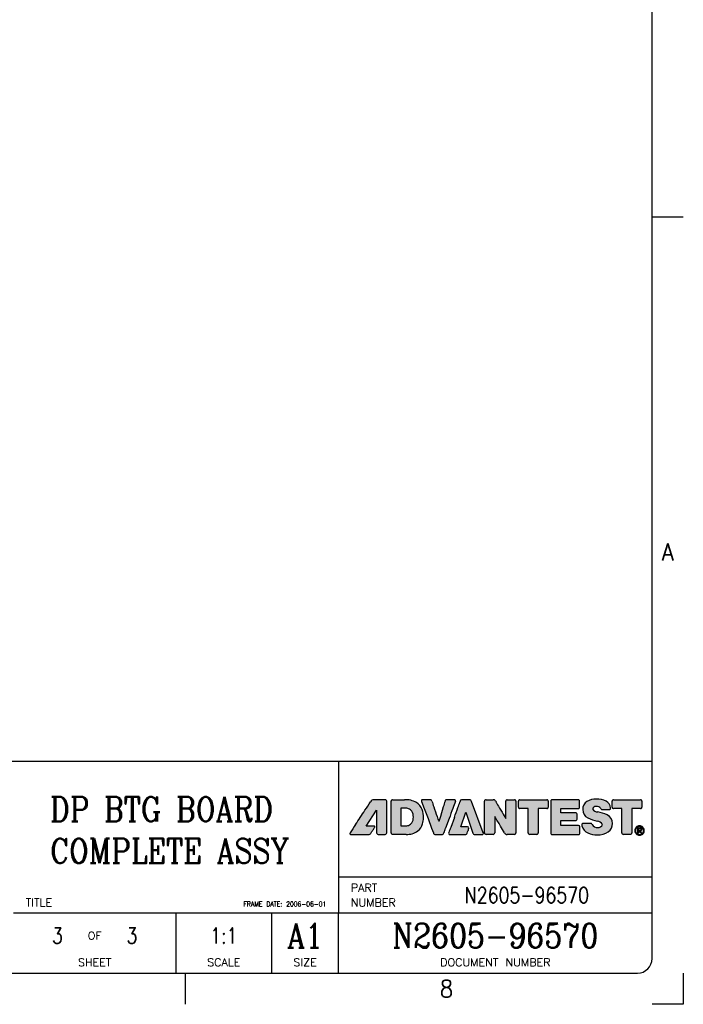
# Model space of a CAD drawing. Header units: inches. Extents: x -28 to 813, y -36 to 558.
# Tile 18 of 72: x 677 to 813, y -36 to 165. Entities that reach past the tile are written whole.
import ezdxf

# ---------------------------------------------------------------- set-up
doc = ezdxf.new("R2010")
doc.units = ezdxf.units.IN
doc.layers.add('1', color=7, linetype='Continuous')
doc.layers.add('Layer_1', color=7, linetype='Continuous')
doc.styles.add('CONVERTER_11', font='txt.shx', dxfattribs={"width": 0.9})
doc.styles.add('CONVERTER_12', font='complex.shx', dxfattribs={"width": 0.855})
doc.styles.add('CONVERTER_14', font='txt.shx', dxfattribs={"width": 0.81})
doc.styles.add('CONVERTER_15', font='txt.shx', dxfattribs={"width": 1.035})

# ---------------------------------------------------------------- blocks, each defined once
blk = doc.blocks.new('Drawing_Grid_Zones__123', base_point=(-21.92888681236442, -29.69870763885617))
at = {"layer": '1', "color": 4, "linetype": 'Continuous'}
for p, q in [((812.7211131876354, 124.4262923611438), (806.3711131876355, 124.4262923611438)), ((711.3086131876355, -36.04870763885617), (711.3086131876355, -29.69870763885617)), ((812.7211131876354, -29.69870763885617), (812.7211131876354, -36.04870763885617)), ((812.7211131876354, -36.04870763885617), (806.3711131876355, -36.04870763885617))]:
    blk.add_line(p, q, dxfattribs=at)
at = {"layer": '1', "color": 4, "char_height": 3.5, "attachment_point": 5, "line_spacing_factor": 1.08043217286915, "style": 'CONVERTER_11'}
for s, insert in [('A', (809.5461131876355, 56.16379236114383)), ('8', (764.4898631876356, -32.87370763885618))]:
    blk.add_mtext(s, dxfattribs=dict(at, insert=insert))
blk = doc.blocks.new('A1_Size_Verigy_Frame__124', base_point=(-21.92888681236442, -29.69870763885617))
at = {"layer": '1', "linetype": 'Continuous'}
h = blk.add_hatch(color=242, dxfattribs=at)
edge = h.paths.add_edge_path()
edge.add_arc((-7244.39478142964, 5269.35173756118), 9571.054158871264, 326.5995368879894, 326.620440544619)
edge.add_arc((547.2857343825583, 136.2697356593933), 240.5232951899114, 326.5016188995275, 326.9888478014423)
edge.add_arc((749.9588349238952, 4.714676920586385), 1.107141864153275, 131.2128766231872, 152.1375945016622, ccw=False)
edge.add_arc((749.6115709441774, 4.983866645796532), 0.6810265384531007, 85.66129334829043, 124.13819621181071, ccw=False)
edge.add_line((749.6630922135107, 5.66294153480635), (751.9673338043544, 5.66294153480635))
edge.add_arc((751.9845528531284, 5.344692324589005), 0.3187146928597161, 46.77598937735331, 93.09699999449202, ccw=False)
edge.add_arc((751.961861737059, 5.363291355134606), 0.3220351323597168, -3.0087160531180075, 41.56074667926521, ccw=False)
edge.add_line((752.2834529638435, 5.346388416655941), (752.2834529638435, -1.095885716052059))
edge.add_arc((751.9616822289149, -1.112849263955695), 0.3222175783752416, -41.549221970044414, 3.0178031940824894, ccw=False)
edge.add_arc((751.9845749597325, -1.094328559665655), 0.3186953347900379, 266.89883150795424, 313.2218273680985, ccw=False)
edge.add_line((751.9673338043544, -1.412557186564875), (750.5474999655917, -1.412557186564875))
edge.add_arc((750.5303790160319, -1.094287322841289), 0.3187300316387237, 226.7823603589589, 273.0791905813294, ccw=False)
edge.add_arc((750.5529546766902, -1.11274463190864), 0.3220548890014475, 176.9993113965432, 221.5997663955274, ccw=False)
edge.add_line((750.2313413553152, -1.095885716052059), (750.2313413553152, 3.53634683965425))
edge.add_line((750.2313413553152, 3.53634683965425), (748.0649802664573, 0.3032364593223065))
edge.add_line((748.0649802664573, 0.3032364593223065), (749.6862892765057, 0.3032364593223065))
edge.add_arc((749.7176036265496, 0.1312946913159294), 0.1747700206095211, 21.952584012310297, 100.32168679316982, ccw=False)
edge.add_arc((749.576487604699, 0.1788263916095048), 0.3037363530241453, -37.48613410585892, 3.360444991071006, ccw=False)
edge.add_arc((575.31070206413, 115.1505018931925), 209.0780896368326, 326.4113264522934, 326.5792984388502, ccw=False)
edge.add_arc((535.8087400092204, 141.1770744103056), 256.3830913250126, 326.29183125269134, 326.4499020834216, ccw=False)
edge.add_arc((748.4743991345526, -0.7454263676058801), 0.7112396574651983, 304.5942986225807, 329.5321343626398, ccw=False)
edge.add_arc((748.5605604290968, -0.7627310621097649), 0.6509495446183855, 266.6333532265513, 299.20820955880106, ccw=False)
edge.add_line((748.5223332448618, -1.412557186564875), (744.929352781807, -1.412557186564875))
edge.add_arc((744.9057534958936, -1.259158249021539), 0.1552036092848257, 199.4846287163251, 278.7459613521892, ccw=False)
edge.add_arc((745.0515091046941, -1.274926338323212), 0.2942812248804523, 143.4495643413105, 187.0268410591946, ccw=False)
edge.add_arc((1080.917408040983, -220.874532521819), 401.5790683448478, 146.5283346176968, 146.8196182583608, ccw=False)
h = blk.add_hatch(color=242, dxfattribs=at)
edge = h.paths.add_edge_path()
edge.add_arc((756.8721538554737, 2.72783328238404), 2.779835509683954, 19.857452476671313, 57.83270334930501, ccw=False)
edge.add_arc((754.8610329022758, 2.048137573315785), 4.902452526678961, -1.240746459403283, 19.344863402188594, ccw=False)
edge.add_arc((755.6750931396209, 1.956007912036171), 4.087266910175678, 342.9432631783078, 359.8033928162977, ccw=False)
edge.add_arc((756.7331503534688, 1.590271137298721), 2.968731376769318, 309.5011562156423, 343.7018035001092, ccw=False)
edge.add_arc((756.4428626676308, 2.249200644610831), 3.667015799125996, 266.9313870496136, 306.45054308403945, ccw=False)
edge.add_line((756.246560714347, -1.412557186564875), (753.4880827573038, -1.412557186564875))
edge.add_arc((753.4708856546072, -1.093706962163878), 0.3193136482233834, 226.8230030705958, 273.0872415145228, ccw=False)
edge.add_arc((753.4930097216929, -1.112758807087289), 0.3218831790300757, 176.9951825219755, 221.6235329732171, ccw=False)
edge.add_line((753.1715690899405, -1.095885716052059), (753.1715690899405, 5.346388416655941))
edge.add_arc((753.4928306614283, 5.363200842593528), 0.321701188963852, 138.3649337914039, 182.9956994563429, ccw=False)
edge.add_arc((753.4709078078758, 5.344070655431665), 0.3193330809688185, 86.9169271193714, 133.1791759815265, ccw=False)
edge.add_line((753.4880827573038, 5.66294153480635), (755.897066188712, 5.66294153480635))
edge.add_arc((756.1185496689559, 1.128045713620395), 4.540301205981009, 60.531626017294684, 92.79609357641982, ccw=False)
edge = h.paths.add_edge_path(flags=16)
edge.add_arc((756.0854762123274, 2.125636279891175), 1.814619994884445, 69.20492777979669, 89.78926729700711)
edge.add_line((756.0921503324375, 3.94024400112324), (755.1902658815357, 3.94024400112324))
edge.add_line((755.1902658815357, 3.94024400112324), (755.1902658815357, 0.3211471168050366))
edge.add_line((755.1902658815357, 0.3211471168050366), (756.0921503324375, 0.3211471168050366))
edge.add_arc((756.0856306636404, 2.136495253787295), 1.815359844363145, 270.2057720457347, 290.7809905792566)
edge.add_arc((756.2316731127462, 1.776762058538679), 1.427242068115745, 290.4233318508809, 325.0652133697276)
edge.add_arc((755.7094840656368, 2.036962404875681), 2.006168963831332, 327.5139589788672, 362.6796667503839)
edge.add_arc((755.7101249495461, 2.224431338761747), 2.00552337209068, 357.3227798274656, 392.4911637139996)
edge.add_arc((756.2311771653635, 2.484009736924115), 1.427892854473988, 34.93741914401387, 69.56515606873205)
h = blk.add_hatch(color=242, dxfattribs=at)
edge = h.paths.add_edge_path()
edge.add_arc((2736.529214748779, -594.7624038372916), 2061.644341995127, 163.075853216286, 163.1104968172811)
edge.add_line((763.8101372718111, 4.200728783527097), (763.2144186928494, 2.239463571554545))
edge.add_line((763.2144186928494, 2.239463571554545), (762.9012378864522, 1.208237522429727))
edge.add_arc((3117.166058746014, 804.6085016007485), 2487.572075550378, 198.8172732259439, 198.8423683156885, ccw=False)
edge.add_arc((2291.992231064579, 523.6066438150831), 1615.864646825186, 198.7501215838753, 198.8235782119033, ccw=False)
edge.add_arc((868.3398619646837, 40.65455715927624), 112.5258629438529, 198.2618577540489, 198.9025518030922, ccw=False)
edge.add_arc((761.1236316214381, 5.320191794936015), 0.3652270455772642, 11.56522843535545, 54.93931461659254)
edge.add_arc((761.1394221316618, 5.225209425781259), 0.4391204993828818, 63.77998794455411, 94.55738861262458)
edge.add_line((761.1045306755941, 5.66294153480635), (759.6043355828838, 5.66294153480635))
edge.add_arc((759.575422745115, 5.424731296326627), 0.2399584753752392, 83.07955931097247, 147.3527309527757)
edge.add_arc((759.6663869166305, 5.44775136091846), 0.3117413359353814, 160.0376524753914, 204.336222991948)
edge.add_line((759.382346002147, 5.3192857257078), (759.9165355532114, 3.891547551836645))
edge.add_line((759.9165355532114, 3.891547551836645), (760.6993316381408, 1.79961961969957))
edge.add_line((760.6993316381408, 1.79961961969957), (761.424135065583, -0.1372149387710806))
edge.add_line((761.424135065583, -0.1372149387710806), (761.7843466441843, -1.09967299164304))
edge.add_arc((762.2606417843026, -0.9551896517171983), 0.4977273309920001, 196.8750868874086, 230.6411219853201)
edge.add_arc((762.1920129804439, -0.9616656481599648), 0.4518573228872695, 236.8609956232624, 273.7467478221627)
edge.add_line((762.2215402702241, -1.412557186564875), (763.506491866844, -1.412557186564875))
edge.add_arc((763.5361554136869, -0.9606731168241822), 0.4528566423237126, 266.2442556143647, 303.102939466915)
edge.add_arc((763.4677785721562, -0.9548592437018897), 0.4980180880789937, 309.3397173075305, 343.0953349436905)
edge.add_arc((551.5146372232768, 76.38444458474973), 226.1197480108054, 339.9604621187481, 340.2198396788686)
edge.add_line((764.2928693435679, -0.1372149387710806), (764.9921394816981, 1.79961961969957))
edge.add_arc((2028.662362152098, -454.501500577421), 1343.530105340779, 160.050879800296, 160.1457578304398, ccw=False)
edge.add_arc((946.5963013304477, -61.51918121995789), 192.3126038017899, 159.6623944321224, 160.1153819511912, ccw=False)
edge.add_arc((765.9917228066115, 5.447320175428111), 0.3083805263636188, 335.4691386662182, 380.2746989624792)
edge.add_arc((766.0792473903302, 5.42527754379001), 0.2394134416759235, 32.57561105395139, 96.93073074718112)
edge.add_line((766.0503575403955, 5.66294153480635), (764.5495706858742, 5.66294153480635))
edge.add_arc((764.514828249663, 5.226134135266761), 0.4381868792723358, 85.45242773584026, 116.2457938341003)
edge.add_arc((764.5315637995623, 5.319115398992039), 0.3665156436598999, 125.0548009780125, 168.3042081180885)
h = blk.add_hatch(color=242, dxfattribs=at)
edge = h.paths.add_edge_path()
edge.add_arc((767.6391646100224, 5.257702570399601), 0.4074515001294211, 84.02632575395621, 136.7395135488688)
edge.add_arc((768.3432450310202, 4.900048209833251), 1.18627006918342, 147.5283392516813, 165.5944165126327)
edge.add_arc((556.7801007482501, 80.13492204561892), 223.360895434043, 340.09958324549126, 340.3964640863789, ccw=False)
edge.add_arc((-2800.892541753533, 1290.926864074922), 3792.671970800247, 340.1334444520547, 340.1662922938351, ccw=False)
edge.add_line((766.0648211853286, 2.06075424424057), (765.3284864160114, 0.0225854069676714))
edge.add_arc((1218.496928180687, -163.9647481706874), 481.926843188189, 160.1064114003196, 160.2414218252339)
edge.add_arc((765.271211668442, -1.209890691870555), 0.3666936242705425, 153.4007034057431, 198.1411635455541)
edge.add_arc((765.0999432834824, -1.195474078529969), 0.2189393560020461, 215.967897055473, 277.4662242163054)
edge.add_line((765.1283926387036, -1.412557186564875), (768.219795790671, -1.412557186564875))
edge.add_arc((768.2844363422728, -0.7717779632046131), 0.64403137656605, 264.2396013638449, 293.4179830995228)
edge.add_arc((768.3260643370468, -1.079424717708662), 0.3552715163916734, 307.1061860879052, 348.5528525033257)
edge.add_arc((721.6169073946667, 14.75842831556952), 49.67364731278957, 341.3214976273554, 341.9677564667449)
edge.add_arc((803.5301058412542, -11.84321576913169), 36.45082470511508, 161.4132108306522, 162.0642225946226, ccw=False)
edge.add_arc((768.7200170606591, -0.0987273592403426), 0.2893982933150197, 334.1627680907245, 389.1515774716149)
edge.add_arc((768.7941582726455, -0.1614662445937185), 0.2709173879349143, 48.75789492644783, 95.4393758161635)
edge.add_line((768.7684773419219, 0.1082312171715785), (767.3824133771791, 0.1082312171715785))
edge.add_line((767.3824133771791, 0.1082312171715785), (768.4185488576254, 3.1225080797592))
edge.add_line((768.4185488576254, 3.1225080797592), (769.8397240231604, -1.12993174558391))
edge.add_arc((770.2594911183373, -1.033386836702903), 0.4307265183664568, 192.9525670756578, 226.4926407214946)
edge.add_arc((770.1751424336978, -1.069598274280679), 0.3482845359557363, 232.4664373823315, 273.7591154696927)
edge.add_line((770.1979766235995, -1.417133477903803), (771.7118216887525, -1.417133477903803))
edge.add_arc((771.7412975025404, -1.144133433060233), 0.2745866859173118, 263.8376468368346, 320.9425302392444)
edge.add_arc((771.7023164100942, -1.191866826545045), 0.2816054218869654, 333.5836701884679, 380.5951651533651)
edge.add_line((771.9659242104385, -1.09280855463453), (769.5761927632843, 5.322994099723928))
edge.add_arc((769.0875641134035, 5.183929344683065), 0.5080324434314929, 15.88646603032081, 48.6487637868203)
edge.add_arc((769.1606971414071, 5.26127394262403), 0.4016728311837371, 49.1907481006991, 90.29263490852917)
edge.add_line((769.158645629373, 5.66294153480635), (767.6815686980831, 5.66294153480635))
h = blk.add_hatch(color=242, dxfattribs=at)
edge = h.paths.add_edge_path()
edge.add_arc((773.9334638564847, 5.158268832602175), 0.5552438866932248, 25.740648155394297, 53.68402604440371, ccw=False)
edge.add_arc((1087.412860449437, 191.3751343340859), 364.0645284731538, 210.7192487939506, 210.9077847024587)
edge.add_arc((4846.014596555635, 2437.391108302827), 4742.611523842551, 210.8647221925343, 210.8878976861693)
edge.add_line((776.031732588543, 2.724077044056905), (776.546634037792, 1.863396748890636))
edge.add_line((776.546634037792, 1.863396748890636), (776.546634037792, 5.346388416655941))
edge.add_arc((776.8681065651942, 5.363183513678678), 0.3219109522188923, 138.3939889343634, 182.9906571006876, ccw=False)
edge.add_arc((776.8456318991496, 5.344779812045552), 0.3186199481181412, 86.9267862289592, 133.2288545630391, ccw=False)
edge.add_line((776.8627137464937, 5.66294153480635), (778.3094530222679, 5.66294153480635))
edge.add_arc((778.3267021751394, 5.344749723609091), 0.3186590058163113, 46.7715733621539, 93.1029624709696, ccw=False)
edge.add_arc((778.3038807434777, 5.363321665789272), 0.3220974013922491, -3.0135330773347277, 41.54372239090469, ccw=False)
edge.add_line((778.6255327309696, 5.346388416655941), (778.6255327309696, -1.095885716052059))
edge.add_arc((778.3037011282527, -1.112879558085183), 0.3222799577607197, -41.532199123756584, 3.022611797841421, ccw=False)
edge.add_arc((778.3267242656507, -1.094385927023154), 0.3186396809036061, 266.8928711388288, 313.2262414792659, ccw=False)
edge.add_line((778.3094530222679, -1.412557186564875), (776.8627137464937, -1.412557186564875))
edge.add_arc((776.814366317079, -0.789932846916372), 0.6244986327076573, 238.821297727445, 274.4401670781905, ccw=False)
edge.add_arc((776.9266042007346, -0.7813353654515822), 0.6960114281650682, 206.0406950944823, 231.2609166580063, ccw=False)
edge.add_arc((595.8586553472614, -107.5786412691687), 209.5233230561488, 30.54781635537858, 30.98628959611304)
edge.add_arc((674.2595302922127, -60.19137593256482), 117.9147602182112, 30.85932168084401, 31.96736309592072)
edge.add_line((774.2924949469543, 2.236956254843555), (774.2924949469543, -1.095885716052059))
edge.add_arc((773.970823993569, -1.1127398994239), 0.3221121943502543, -41.59184269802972, 2.9993113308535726, ccw=False)
edge.add_arc((773.9935502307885, -1.094480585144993), 0.3185356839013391, 266.92350567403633, 313.23119981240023, ccw=False)
edge.add_line((773.9764546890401, -1.412557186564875), (772.5295576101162, -1.412557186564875))
edge.add_arc((772.5125051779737, -1.094425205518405), 0.3185886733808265, 226.7732040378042, 273.06821803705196, ccw=False)
edge.add_arc((772.5350745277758, -1.11269900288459), 0.322035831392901, 177.0072629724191, 221.6136343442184, ccw=False)
edge.add_line((772.2134779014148, -1.095885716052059), (772.2134779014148, 5.346388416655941))
edge.add_arc((772.5348954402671, 5.36314101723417), 0.3218538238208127, 138.3748374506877, 182.9836129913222, ccw=False)
edge.add_arc((772.5125273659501, 5.344788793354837), 0.3186082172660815, 86.93596616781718, 133.2289684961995, ccw=False)
edge.add_line((772.5295576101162, 5.66294153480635), (773.9764546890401, 5.66294153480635))
edge.add_arc((774.0201250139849, 5.138980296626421), 0.5257779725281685, 62.57392911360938, 94.76438975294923, ccw=False)
h = blk.add_hatch(color=242, dxfattribs=at)
edge = h.paths.add_edge_path()
edge.add_arc((784.9333749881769, 5.403688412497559), 0.2761069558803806, -3.0914510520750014, 43.07037585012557, ccw=False)
edge.add_line((785.2090801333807, 5.388798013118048), (785.2090801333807, 4.139904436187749))
edge.add_arc((784.9390844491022, 4.124406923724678), 0.2704400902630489, -43.555178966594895, 3.2851222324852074, ccw=False)
edge.add_arc((784.9519067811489, 4.150121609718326), 0.2802161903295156, 266.8188708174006, 310.8187951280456, ccw=False)
edge.add_line((784.9363568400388, 3.87033720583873), (783.170736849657, 3.87033720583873))
edge.add_line((783.170736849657, 3.87033720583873), (783.170736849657, -1.095885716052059))
edge.add_arc((782.849197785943, -1.112703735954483), 0.3219785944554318, -41.6215555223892, 2.9941129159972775, ccw=False)
edge.add_arc((782.8716166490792, -1.094231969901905), 0.3187829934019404, 266.9290771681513, 313.2132413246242, ccw=False)
edge.add_line((782.8545387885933, -1.412557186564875), (781.4347049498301, -1.412557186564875))
edge.add_arc((781.4175707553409, -1.094473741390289), 0.3185445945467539, 226.7688924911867, 273.083370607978, ccw=False)
edge.add_arc((781.4403770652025, -1.112771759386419), 0.3221552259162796, 176.9954155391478, 221.5774749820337, ccw=False)
edge.add_line((781.1186646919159, -1.095885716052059), (781.1186646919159, 3.87033720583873))
edge.add_line((781.1186646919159, 3.87033720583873), (779.4275277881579, 3.87033720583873))
edge.add_arc((779.4118220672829, 4.151212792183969), 0.2813143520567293, 229.262318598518, 273.2004753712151, ccw=False)
edge.add_arc((779.4238215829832, 4.124389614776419), 0.270133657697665, 176.7074697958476, 223.6119367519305, ccw=False)
edge.add_line((779.1541338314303, 4.139904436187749), (779.1541338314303, 5.388798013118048))
edge.add_arc((779.4295211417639, 5.403706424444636), 0.2757905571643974, 136.8732732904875, 183.098748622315, ccw=False)
edge.add_arc((779.4128333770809, 5.384565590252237), 0.2778574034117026, 86.96851452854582, 131.632921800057, ccw=False)
edge.add_line((779.4275277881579, 5.662034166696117), (784.9363568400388, 5.662034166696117))
edge.add_arc((784.9508942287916, 5.385629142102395), 0.2767870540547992, 48.28502453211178, 93.01066987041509, ccw=False)
h = blk.add_hatch(color=242, dxfattribs=at)
edge = h.paths.add_edge_path()
edge.add_line((791.3284890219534, 5.662034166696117), (785.9943480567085, 5.662034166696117))
edge.add_arc((785.9797244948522, 5.385002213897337), 0.2774176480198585, 86.97835773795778, 131.6664677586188)
edge.add_arc((785.9967415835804, 5.403695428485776), 0.2759137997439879, 136.8941124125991, 183.0950764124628)
edge.add_line((785.7212302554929, 5.388798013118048), (785.7212302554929, -1.139873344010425))
edge.add_arc((785.9966413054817, -1.15490776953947), 0.275821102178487, 176.8753795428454, 223.1157966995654)
edge.add_arc((785.9796003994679, -1.135795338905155), 0.2776272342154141, 228.4062664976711, 273.0450053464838)
edge.add_line((785.9943480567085, -1.413030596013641), (791.3955553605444, -1.413030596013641))
edge.add_arc((791.4102119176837, -1.136357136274), 0.2770613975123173, 266.967635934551, 311.6368989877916)
edge.add_arc((791.3927474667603, -1.154893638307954), 0.2759796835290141, 316.9110041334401, 363.11988510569)
edge.add_line((791.6683181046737, -1.139873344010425), (791.6683181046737, 0.109138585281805))
edge.add_arc((791.3984562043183, 0.124456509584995), 0.2702962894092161, 356.7512581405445, 403.5703415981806)
edge.add_arc((791.4109601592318, 0.0989889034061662), 0.2801013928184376, 49.11632746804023, 93.15269943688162)
edge.add_line((791.3955553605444, 0.3786663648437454), (787.767779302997, 0.3786663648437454))
edge.add_line((787.767779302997, 0.3786663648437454), (787.767779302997, 1.399297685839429))
edge.add_line((787.767779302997, 1.399297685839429), (790.7897885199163, 1.399297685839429))
edge.add_arc((790.8044903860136, 1.676818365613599), 0.2779098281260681, 266.9675477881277, 311.6212593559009)
edge.add_arc((790.7879220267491, 1.657550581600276), 0.2756636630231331, 316.8628616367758, 363.0993323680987)
edge.add_line((791.0631824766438, 1.672454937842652), (791.0631824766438, 2.747804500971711))
edge.add_arc((790.7877903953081, 2.76273859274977), 0.2757967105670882, 356.8959777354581, 403.1266416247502)
edge.add_arc((790.8045041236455, 2.743544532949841), 0.277886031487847, 48.37817021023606, 93.03554859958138)
edge.add_line((790.7897885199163, 3.021040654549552), (787.767779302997, 3.021040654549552))
edge.add_line((787.767779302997, 3.021040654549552), (787.767779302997, 3.87033720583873))
edge.add_line((787.767779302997, 3.87033720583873), (791.3284890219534, 3.87033720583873))
edge.add_arc((791.344034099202, 4.15018923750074), 0.2802834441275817, 266.8206307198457, 310.8135624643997)
edge.add_arc((791.3312892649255, 4.124413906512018), 0.2704065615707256, 316.4360240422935, 363.2840480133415)
edge.add_line((791.6012517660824, 4.139904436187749), (791.6012517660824, 5.388798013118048))
edge.add_arc((791.3255807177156, 5.40368126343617), 0.2760725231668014, 356.9096488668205, 403.0790878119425)
edge.add_arc((791.343021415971, 5.38556286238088), 0.2768529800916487, 48.29033321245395, 93.00891718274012)
h = blk.add_hatch(color=242, dxfattribs=at)
edge = h.paths.add_edge_path()
edge.add_arc((795.0834457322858, 1.88010552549e-05), 1.294018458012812, 27.88515208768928, 85.30705145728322)
edge.add_arc((796.9851326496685, 9.598476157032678), 8.500631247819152, 244.0232229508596, 257.8039890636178, ccw=False)
edge.add_arc((794.0871569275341, 3.62794293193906), 1.863984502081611, 178.3951867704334, 243.7177987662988, ccw=False)
edge.add_arc((794.0294927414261, 3.77996359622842), 1.808346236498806, 122.18599626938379, 183.1642695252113, ccw=False)
edge.add_arc((794.8581460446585, 2.055554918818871), 3.715507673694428, 87.35079217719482, 118.83422567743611, ccw=False)
edge.add_arc((795.2025230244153, 1.642418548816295), 4.128284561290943, 64.09325971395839, 92.3967795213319, ccw=False)
edge.add_arc((796.246835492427, 3.871857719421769), 1.666982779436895, 4.062415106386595, 62.90073530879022, ccw=False)
edge.add_arc((797.5664387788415, 3.928555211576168), 0.3486398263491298, -33.69603370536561, 10.142896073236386, ccw=False)
edge.add_arc((797.6256962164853, 3.986503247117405), 0.3412605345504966, 264.5083514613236, 312.5583282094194, ccw=False)
edge.add_line((797.5930373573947, 3.646809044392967), (796.3349122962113, 3.646809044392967))
edge.add_arc((796.2859991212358, 4.271574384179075), 0.6266771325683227, 250.4278051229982, 274.4765824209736, ccw=False)
edge.add_arc((796.2494247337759, 3.997486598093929), 0.3607625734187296, 203.2172968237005, 241.27967342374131, ccw=False)
edge.add_arc((795.0849966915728, 3.295396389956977), 1.003566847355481, 33.90936310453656, 98.64219299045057)
edge.add_arc((794.8978557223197, 3.596129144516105), 0.6923939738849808, 86.99134299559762, 165.0839782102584)
edge.add_arc((795.3352286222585, 4.476228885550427), 1.310278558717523, 212.389284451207, 267.4640070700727)
edge.add_arc((793.90653593, -4.565500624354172), 7.85328230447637, 65.00872040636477, 79.94807336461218, ccw=False)
edge.add_arc((796.4333640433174, 0.8905827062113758), 1.840565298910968, -1.9592623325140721, 64.54671349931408, ccw=False)
edge.add_arc((796.1969433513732, 0.7761968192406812), 2.076547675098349, -53.33695033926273, 1.419992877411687, ccw=False)
edge.add_arc((795.3856663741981, 2.12580528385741), 3.646869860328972, 267.36892748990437, 304.2257464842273, ccw=False)
edge.add_arc((795.1129817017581, 2.867015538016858), 4.385499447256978, 245.0699406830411, 271.375545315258, ccw=False)
edge.add_arc((794.2136212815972, 0.9066446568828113), 2.228725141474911, 194.4793572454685, 244.7933641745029, ccw=False)
edge.add_arc((792.5777327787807, 0.5382731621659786), 0.5551656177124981, 162.5570206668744, 199.8903698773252, ccw=False)
edge.add_arc((792.2775653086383, 0.5705490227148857), 0.2657994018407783, 82.65127647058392, 149.6911343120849, ccw=False)
edge.add_line((792.3115631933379, 0.8341651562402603), (793.7446524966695, 0.8341651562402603))
edge.add_arc((793.7980610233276, 0.3445204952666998), 0.4925488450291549, 66.29400076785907, 96.22499015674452, ccw=False)
edge.add_arc((793.7703682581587, 0.5131147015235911), 0.3615178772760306, 13.723611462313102, 51.36444704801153, ccw=False)
edge.add_arc((795.138371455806, 1.120265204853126), 1.142688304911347, 207.1472501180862, 278.4503520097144)
edge.add_arc((795.3783669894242, 0.8789504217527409), 0.8918850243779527, 265.3647727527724, 342.1275806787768)
h = blk.add_hatch(color=242, dxfattribs=at)
edge = h.paths.add_edge_path()
edge.add_arc((804.0156341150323, 5.403694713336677), 0.2760363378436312, -3.0935524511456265, 43.08228912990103, ccw=False)
edge.add_line((804.2912681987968, 5.388798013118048), (804.2912681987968, 4.139904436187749))
edge.add_arc((804.0213413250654, 4.124400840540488), 0.2703717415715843, -43.56717279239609, 3.2872448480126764, ccw=False)
edge.add_arc((804.0339772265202, 4.150377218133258), 0.2804736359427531, 266.8135723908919, 310.7997971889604, ccw=False)
edge.add_line((804.0183871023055, 3.87033720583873), (802.2526487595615, 3.87033720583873))
edge.add_line((802.2526487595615, 3.87033720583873), (802.2526487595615, -1.095885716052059))
edge.add_arc((801.930897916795, -1.112768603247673), 0.3221934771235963, -41.572190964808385, 3.0036653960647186, ccw=False)
edge.add_arc((801.9538046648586, -1.094602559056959), 0.3184150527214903, 266.91842508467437, 313.24015284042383, ccw=False)
edge.add_line((801.9366874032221, -1.412557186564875), (800.5167352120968, -1.412557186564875))
edge.add_arc((800.4995109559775, -1.094457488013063), 0.3185656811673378, 226.7691261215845, 273.09938799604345, ccw=False)
edge.add_arc((800.5225042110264, -1.11284611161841), 0.3222558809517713, 176.983117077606, 221.5439356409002, ccw=False)
edge.add_line((800.2006949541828, -1.095885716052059), (800.2006949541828, 3.87033720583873))
edge.add_line((800.2006949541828, 3.87033720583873), (798.508926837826, 3.87033720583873))
edge.add_arc((798.4933924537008, 4.149727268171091), 0.2798215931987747, 229.1512307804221, 273.1824294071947, ccw=False)
edge.add_arc((798.5065873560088, 4.12439054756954), 0.2705922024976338, 176.7132532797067, 223.5197808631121, ccw=False)
edge.add_line((798.2364402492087, 4.139904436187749), (798.2364402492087, 5.388798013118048))
edge.add_arc((798.5123012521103, 5.40370512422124), 0.2762634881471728, 136.9647064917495, 183.0931687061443, ccw=False)
edge.add_arc((798.4944048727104, 5.386014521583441), 0.2764013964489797, 86.98832714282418, 131.7453393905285, ccw=False)
edge.add_line((798.508926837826, 5.662034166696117), (804.0183871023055, 5.662034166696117))
edge.add_arc((804.0329650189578, 5.385380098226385), 0.277037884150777, 48.304238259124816, 93.01633490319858, ccw=False)
at = {"color": 7, "linetype": 'Continuous'}
for p, q in [((601.9804881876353, 13.49504236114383), (806.3711131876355, 13.49504236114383)), ((742.4742381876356, 13.49504236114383), (742.4742381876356, -17.46120763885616)), ((742.4742381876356, -17.46120763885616), (676.2117381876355, -17.46120763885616)), ((742.4742381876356, -29.69870763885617), (742.4742381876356, -17.46120763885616)), ((806.3711131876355, -17.46120763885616), (742.4742381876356, -17.46120763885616))]:
    blk.add_line(p, q, dxfattribs=at)
at = {"color": 4, "linetype": 'Continuous'}
for p, q in [((806.3711131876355, -10.13640809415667), (742.4742381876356, -10.13640809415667)), ((709.3429881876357, -17.46120763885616), (709.3429881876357, -29.69870763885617))]:
    blk.add_line(p, q, dxfattribs=at)
at = {"layer": '1', "color": 7, "linetype": 'Continuous'}
for p, q in [((806.3711131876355, -26.69870763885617), (806.3711131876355, 548.6012923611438)), ((-18.92888681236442, -29.69870763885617), (803.3711131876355, -29.69870763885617))]:
    blk.add_line(p, q, dxfattribs=at)
at = {"layer": '1', "color": 4, "linetype": 'Continuous'}
blk.add_line((728.8199930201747, -17.46120763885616), (728.8199930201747, -29.69870763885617), dxfattribs=at)
at = {"layer": '1', "color": 7, "linetype": 'Continuous'}
blk.add_arc((803.3711131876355, -26.69870763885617), 3, 270, 0, dxfattribs=at)
at = {"layer": 'Layer_1', "color": 242, "linetype": 'Continuous'}
for p, q in [((751.9673338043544, 5.66294153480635), (749.6630922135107, 5.66294153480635)), ((752.2834529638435, -1.09588571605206), (752.2834529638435, 5.34638841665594)), ((753.1715690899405, -1.09588571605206), (753.1715690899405, 5.34638841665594)), ((753.4880827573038, 5.66294153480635), (755.897066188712, 5.66294153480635)), ((759.382346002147, 5.3192857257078), (759.9165355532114, 3.89154755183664)), ((761.1045306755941, 5.66294153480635), (759.6043355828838, 5.66294153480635)), ((763.8101372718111, 4.2007287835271), (763.2144186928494, 2.23946357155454)), ((766.0503575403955, 5.66294153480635), (764.5495706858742, 5.66294153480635)), ((769.158645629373, 5.66294153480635), (767.6815686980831, 5.66294153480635)), ((771.9659242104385, -1.09280855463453), (769.5761927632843, 5.32299409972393)), ((772.2134779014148, -1.09588571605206), (772.2134779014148, 5.34638841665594)), ((772.5295576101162, 5.66294153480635), (773.9764546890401, 5.66294153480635)), ((776.546634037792, 1.86339674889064), (776.546634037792, 5.34638841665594)), ((776.8627137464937, 5.66294153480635), (778.3094530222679, 5.66294153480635)), ((778.6255327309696, 5.34638841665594), (778.6255327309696, -1.09588571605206)), ((779.1541338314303, 4.13990443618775), (779.1541338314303, 5.38879801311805)), ((779.4275277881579, 5.66203416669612), (784.9363568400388, 5.66203416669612)), ((785.2090801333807, 5.38879801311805), (785.2090801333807, 4.13990443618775)), ((785.7212302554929, 5.38879801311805), (785.7212302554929, -1.13987334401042)), ((791.3284890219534, 5.66203416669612), (785.9943480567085, 5.66203416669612)), ((791.6012517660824, 4.13990443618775), (791.6012517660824, 5.38879801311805)), ((798.2364402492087, 4.13990443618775), (798.2364402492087, 5.38879801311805)), ((798.508926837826, 5.66203416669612), (804.0183871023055, 5.66203416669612)), ((804.2912681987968, 5.38879801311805), (804.2912681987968, 4.13990443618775)), ((748.0649802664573, 0.30323645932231), (750.2313413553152, 3.53634683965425)), ((750.2313413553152, 3.53634683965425), (750.2313413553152, -1.09588571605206)), ((756.0921503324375, 3.94024400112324), (755.1902658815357, 3.94024400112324)), ((755.1902658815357, 3.94024400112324), (755.1902658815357, 0.32114711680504)), ((759.9165355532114, 3.89154755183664), (760.6993316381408, 1.79961961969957)), ((763.2144186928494, 2.23946357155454), (762.9012378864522, 1.20823752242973)), ((766.0648211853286, 2.06075424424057), (765.3284864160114, 0.02258540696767)), ((767.3824133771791, 0.10823121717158), (768.4185488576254, 3.1225080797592)), ((768.4185488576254, 3.1225080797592), (769.8397240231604, -1.12993174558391)), ((774.2924949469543, 2.23695625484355), (774.2924949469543, -1.09588571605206)), ((776.031732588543, 2.72407704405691), (776.546634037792, 1.86339674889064)), ((781.1186646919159, 3.87033720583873), (779.4275277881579, 3.87033720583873)), ((781.1186646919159, -1.09588571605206), (781.1186646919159, 3.87033720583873)), ((784.9363568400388, 3.87033720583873), (783.170736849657, 3.87033720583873)), ((783.170736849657, 3.87033720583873), (783.170736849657, -1.09588571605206)), ((787.767779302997, 3.02104065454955), (787.767779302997, 3.87033720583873)), ((787.767779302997, 3.87033720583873), (791.3284890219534, 3.87033720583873)), ((790.7897885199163, 3.02104065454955), (787.767779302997, 3.02104065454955)), ((791.0631824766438, 1.67245493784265), (791.0631824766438, 2.74780450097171)), ((796.3349122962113, 3.64680904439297), (797.5930373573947, 3.64680904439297)), ((800.2006949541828, 3.87033720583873), (798.508926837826, 3.87033720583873)), ((800.2006949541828, -1.09588571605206), (800.2006949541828, 3.87033720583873)), ((804.0183871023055, 3.87033720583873), (802.2526487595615, 3.87033720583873)), ((802.2526487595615, 3.87033720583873), (802.2526487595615, -1.09588571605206)), ((749.6862892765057, 0.30323645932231), (748.0649802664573, 0.30323645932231)), ((755.1902658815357, 0.32114711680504), (756.0921503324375, 0.32114711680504)), ((760.6993316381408, 1.79961961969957), (761.424135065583, -0.13721493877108)), ((764.9921394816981, 1.79961961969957), (764.2928693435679, -0.13721493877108)), ((768.7684773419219, 0.10823121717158), (767.3824133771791, 0.10823121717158)), ((787.767779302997, 0.37866636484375), (787.767779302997, 1.39929768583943)), ((787.767779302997, 1.39929768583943), (790.7897885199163, 1.39929768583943)), ((791.3955553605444, 0.37866636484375), (787.767779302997, 0.37866636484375)), ((791.6683181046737, -1.13987334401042), (791.6683181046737, 0.10913858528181)), ((793.7446524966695, 0.83416515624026), (792.3115631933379, 0.83416515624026)), ((744.929352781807, -1.41255718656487), (748.5223332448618, -1.41255718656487)), ((750.5474999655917, -1.41255718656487), (751.9673338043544, -1.41255718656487)), ((756.246560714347, -1.41255718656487), (753.4880827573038, -1.41255718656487)), ((761.424135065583, -0.13721493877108), (761.7843466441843, -1.09967299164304)), ((762.2215402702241, -1.41255718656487), (763.506491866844, -1.41255718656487)), ((765.1283926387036, -1.41255718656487), (768.219795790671, -1.41255718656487)), ((770.1979766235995, -1.4171334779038), (771.7118216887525, -1.4171334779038)), ((773.9764546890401, -1.41255718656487), (772.5295576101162, -1.41255718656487)), ((778.3094530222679, -1.41255718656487), (776.8627137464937, -1.41255718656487)), ((782.8545387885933, -1.41255718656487), (781.4347049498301, -1.41255718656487)), ((785.9943480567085, -1.41303059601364), (791.3955553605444, -1.41303059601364)), ((801.9366874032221, -1.41255718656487), (800.5167352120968, -1.41255718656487)), ((803.459369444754, -1.15585091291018), (803.459369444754, -0.06815325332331)), ((803.459369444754, -0.06815325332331), (803.8914739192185, -0.06815325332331)), ((803.5903855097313, -1.15585091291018), (803.459369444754, -1.15585091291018)), ((803.8900931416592, -0.1842174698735), (803.5903855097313, -0.1842174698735)), ((803.5903855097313, -0.1842174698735), (803.5903855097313, -0.56148534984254)), ((803.5903855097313, -0.56148534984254), (803.8900931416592, -0.56148534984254)), ((803.798172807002, -0.66934380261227), (803.5903855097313, -0.66934380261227)), ((803.5903855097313, -0.66934380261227), (803.5903855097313, -1.15585091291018)), ((804.083441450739, -1.15585091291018), (803.798172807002, -0.66934380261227)), ((803.9367239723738, -0.66934380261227), (804.2112620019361, -1.15585091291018)), ((804.2112620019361, -1.15585091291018), (804.083441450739, -1.15585091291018)), ((804.7604564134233, -0.72994021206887), (804.7604564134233, -0.5209693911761))]:
    blk.add_line(p, q, dxfattribs=at)
for centre, radius, start, end in [((547.2857343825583, 136.2697356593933), 240.5232951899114, 326.5016188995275, 326.9888478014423), ((749.9588349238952, 4.71467692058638), 1.107141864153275, 131.2128766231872, 152.1375945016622), ((749.6115709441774, 4.98386664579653), 0.6810265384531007, 85.66129334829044, 124.1381962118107), ((751.9845528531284, 5.344692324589), 0.3187146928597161, 46.77598937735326, 93.09699999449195), ((751.961861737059, 5.36329135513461), 0.3220351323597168, 356.991283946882, 41.56074667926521), ((753.4928306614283, 5.36320084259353), 0.321701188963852, 138.3649337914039, 182.9956994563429), ((753.4709078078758, 5.34407065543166), 0.3193330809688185, 86.91692711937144, 133.1791759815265), ((756.1185496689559, 1.12804571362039), 4.540301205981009, 60.53162601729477, 92.7960935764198), ((756.8721538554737, 2.72783328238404), 2.779835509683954, 19.8574524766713, 57.83270334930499), ((759.6663869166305, 5.44775136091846), 0.3117413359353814, 160.0376524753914, 204.336222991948), ((759.575422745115, 5.42473129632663), 0.2399584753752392, 83.07955931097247, 147.3527309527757), ((761.1394221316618, 5.22520942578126), 0.4391204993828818, 63.77998794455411, 94.55738861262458), ((761.1236316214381, 5.32019179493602), 0.3652270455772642, 11.56522843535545, 54.93931461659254), ((868.3398619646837, 40.65455715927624), 112.5258629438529, 198.2618577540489, 198.9025518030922), ((2291.992231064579, 523.6066438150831), 1615.864646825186, 198.7501215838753, 198.8235782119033), ((2736.529214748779, -594.7624038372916), 2061.644341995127, 163.075853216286, 163.1104968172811), ((764.5315637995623, 5.31911539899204), 0.3665156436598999, 125.0548009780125, 168.3042081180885), ((764.514828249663, 5.22613413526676), 0.4381868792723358, 85.45242773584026, 116.2457938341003), ((946.5963013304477, -61.51918121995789), 192.3126038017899, 159.6623944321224, 160.1153819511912), ((766.0792473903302, 5.42527754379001), 0.2394134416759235, 32.57561105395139, 96.93073074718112), ((-2800.892541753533, 1290.926864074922), 3792.671970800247, 340.1334444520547, 340.1662922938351), ((765.9917228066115, 5.44732017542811), 0.3083805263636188, 335.4691386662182, 20.27469896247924), ((556.7801007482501, 80.13492204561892), 223.360895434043, 340.0995832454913, 340.3964640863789), ((768.3432450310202, 4.90004820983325), 1.18627006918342, 147.5283392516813, 165.5944165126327), ((767.6391646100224, 5.2577025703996), 0.4074515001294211, 84.02632575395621, 136.7395135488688), ((769.1606971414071, 5.26127394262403), 0.4016728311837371, 49.1907481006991, 90.29263490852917), ((769.0875641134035, 5.18392934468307), 0.5080324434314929, 15.88646603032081, 48.6487637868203), ((772.5348954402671, 5.36314101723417), 0.3218538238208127, 138.3748374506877, 182.9836129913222), ((772.5125273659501, 5.34478879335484), 0.3186082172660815, 86.93596616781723, 133.2289684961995), ((774.0201250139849, 5.13898029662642), 0.5257779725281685, 62.57392911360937, 94.76438975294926), ((773.9334638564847, 5.15826883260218), 0.5552438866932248, 25.74064815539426, 53.68402604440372), ((1087.412860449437, 191.3751343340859), 364.0645284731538, 210.7192487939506, 210.9077847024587), ((4846.014596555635, 2437.391108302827), 4742.611523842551, 210.8647221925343, 210.8878976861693), ((776.8681065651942, 5.36318351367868), 0.3219109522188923, 138.3939889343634, 182.9906571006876), ((776.8456318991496, 5.34477981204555), 0.3186199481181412, 86.92678622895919, 133.2288545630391), ((778.3267021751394, 5.34474972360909), 0.3186590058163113, 46.77157336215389, 93.10296247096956), ((778.3038807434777, 5.36332166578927), 0.3220974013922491, 356.9864669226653, 41.54372239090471), ((779.4238215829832, 4.12438961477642), 0.270133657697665, 176.7074697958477, 223.6119367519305), ((779.4295211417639, 5.40370642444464), 0.2757905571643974, 136.8732732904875, 183.098748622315), ((779.4128333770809, 5.38456559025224), 0.2778574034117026, 86.96851452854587, 131.632921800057), ((784.9508942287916, 5.3856291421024), 0.2767870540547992, 48.28502453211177, 93.01066987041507), ((784.9333749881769, 5.40368841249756), 0.2761069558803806, 356.9085489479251, 43.07037585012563), ((784.9390844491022, 4.12440692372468), 0.2704400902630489, 316.4448210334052, 3.28512223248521), ((785.9967415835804, 5.40369542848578), 0.2759137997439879, 136.8941124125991, 183.0950764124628), ((785.9797244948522, 5.38500221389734), 0.2774176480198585, 86.97835773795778, 131.6664677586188), ((791.343021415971, 5.38556286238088), 0.2768529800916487, 48.29033321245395, 93.00891718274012), ((791.3255807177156, 5.40368126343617), 0.2760725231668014, 356.9096488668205, 43.07908781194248), ((791.3312892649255, 4.12441390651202), 0.2704065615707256, 316.4360240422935, 3.28404801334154), ((794.0294927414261, 3.77996359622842), 1.808346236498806, 122.1859962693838, 183.1642695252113), ((794.8581460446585, 2.05555491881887), 3.715507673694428, 87.35079217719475, 118.8342256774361), ((794.8978557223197, 3.59612914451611), 0.6923939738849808, 86.99134299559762, 165.0839782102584), ((795.0849966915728, 3.29539638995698), 1.003566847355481, 33.90936310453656, 98.64219299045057), ((795.2025230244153, 1.6424185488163), 4.128284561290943, 64.09325971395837, 92.39677952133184), ((796.246835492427, 3.87185771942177), 1.666982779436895, 4.06241510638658, 62.90073530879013), ((798.5065873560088, 4.12439054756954), 0.2705922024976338, 176.7132532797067, 223.5197808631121), ((798.5123012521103, 5.40370512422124), 0.2762634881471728, 136.9647064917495, 183.0931687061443), ((798.4944048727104, 5.38601452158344), 0.2764013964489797, 86.98832714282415, 131.7453393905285), ((804.0329650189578, 5.38538009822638), 0.277037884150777, 48.30423825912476, 93.01633490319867), ((804.0156341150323, 5.40369471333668), 0.2760363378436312, 356.9064475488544, 43.08228912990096), ((804.0213413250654, 4.12440084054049), 0.2703717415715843, 316.4328272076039, 3.28724484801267), ((-7244.39478142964, 5269.35173756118), 9571.054158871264, 326.5995368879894, 326.620440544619), ((756.0854762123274, 2.12563627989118), 1.814619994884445, 69.20492777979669, 89.78926729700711), ((756.2311771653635, 2.48400973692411), 1.427892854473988, 34.93741914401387, 69.56515606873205), ((755.7101249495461, 2.22443133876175), 2.00552337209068, 357.3227798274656, 32.49116371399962), ((755.7094840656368, 2.03696240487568), 2.006168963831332, 327.5139589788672, 2.67966675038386), ((754.8610329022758, 2.04813757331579), 4.902452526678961, 358.7592535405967, 19.3448634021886), ((3117.166058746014, 804.6085016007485), 2487.572075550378, 198.8172732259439, 198.8423683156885), ((2028.662362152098, -454.501500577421), 1343.530105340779, 160.0508798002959, 160.1457578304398), ((674.2595302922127, -60.19137593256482), 117.9147602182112, 30.85932168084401, 31.96736309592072), ((779.4118220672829, 4.15121279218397), 0.2813143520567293, 229.262318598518, 273.2004753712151), ((784.9519067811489, 4.15012160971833), 0.2802161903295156, 266.8188708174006, 310.8187951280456), ((790.8045041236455, 2.74354453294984), 0.277886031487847, 48.37817021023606, 93.03554859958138), ((790.7877903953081, 2.76273859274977), 0.2757967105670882, 356.8959777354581, 43.12664162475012), ((791.344034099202, 4.15018923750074), 0.2802834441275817, 266.8206307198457, 310.8135624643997), ((794.0871569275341, 3.62794293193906), 1.863984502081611, 178.3951867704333, 243.7177987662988), ((795.3352286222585, 4.47622888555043), 1.310278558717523, 212.389284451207, 267.4640070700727), ((793.90653593, -4.56550062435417), 7.85328230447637, 65.00872040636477, 79.94807336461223), ((796.2494247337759, 3.99748659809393), 0.3607625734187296, 203.2172968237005, 241.2796734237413), ((796.2859991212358, 4.27157438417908), 0.6266771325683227, 250.4278051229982, 274.4765824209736), ((796.4333640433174, 0.89058270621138), 1.840565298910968, 358.0407376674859, 64.54671349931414), ((797.6256962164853, 3.98650324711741), 0.3412605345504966, 264.5083514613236, 312.5583282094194), ((797.5664387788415, 3.92855521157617), 0.3486398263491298, 326.3039662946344, 10.14289607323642), ((798.4933924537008, 4.14972726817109), 0.2798215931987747, 229.1512307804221, 273.1824294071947), ((804.0339772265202, 4.15037721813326), 0.2804736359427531, 266.8135723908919, 310.7997971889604), ((1080.917408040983, -220.874532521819), 401.5790683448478, 146.5283346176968, 146.8196182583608), ((749.7176036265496, 0.13129469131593), 0.1747700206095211, 21.95258401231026, 100.3216867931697), ((749.576487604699, 0.1788263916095), 0.3037363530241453, 322.5138658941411, 3.36044499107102), ((756.0856306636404, 2.1364952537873), 1.815359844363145, 270.2057720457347, 290.7809905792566), ((756.2316731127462, 1.77676205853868), 1.427242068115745, 290.4233318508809, 325.0652133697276), ((756.7331503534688, 1.59027113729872), 2.968731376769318, 309.5011562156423, 343.7018035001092), ((755.6750931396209, 1.95600791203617), 4.087266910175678, 342.9432631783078, 359.8033928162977), ((1218.496928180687, -163.9647481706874), 481.926843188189, 160.1064114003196, 160.2414218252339), ((768.7941582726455, -0.16146624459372), 0.2709173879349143, 48.75789492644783, 95.4393758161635), ((768.7200170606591, -0.09872735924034), 0.2893982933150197, 334.1627680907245, 29.15157747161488), ((595.8586553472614, -107.5786412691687), 209.5233230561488, 30.54781635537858, 30.98628959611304), ((790.8044903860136, 1.6768183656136), 0.2779098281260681, 266.9675477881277, 311.6212593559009), ((790.7879220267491, 1.65755058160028), 0.2756636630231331, 316.8628616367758, 3.09933236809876), ((791.4109601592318, 0.09898890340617), 0.2801013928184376, 49.11632746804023, 93.15269943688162), ((791.3984562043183, 0.124456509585), 0.2702962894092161, 356.7512581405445, 43.57034159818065), ((792.5777327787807, 0.53827316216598), 0.5551656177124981, 162.5570206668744, 199.8903698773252), ((792.2775653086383, 0.57054902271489), 0.2657994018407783, 82.6512764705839, 149.6911343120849), ((794.2136212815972, 0.90664465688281), 2.228725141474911, 194.4793572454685, 244.7933641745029), ((796.9851326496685, 9.59847615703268), 8.500631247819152, 244.0232229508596, 257.8039890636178), ((793.7980610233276, 0.3445204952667), 0.4925488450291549, 66.29400076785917, 96.2249901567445), ((793.7703682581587, 0.51311470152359), 0.3615178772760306, 13.72361146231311, 51.36444704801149), ((795.138371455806, 1.12026520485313), 1.142688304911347, 207.1472501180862, 278.4503520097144), ((795.0834457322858, 1.880105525e-05), 1.294018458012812, 27.88515208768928, 85.30705145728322), ((795.3783669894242, 0.87895042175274), 0.8918850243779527, 265.3647727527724, 342.1275806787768), ((796.1969433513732, 0.77619681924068), 2.076547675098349, 306.6630496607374, 1.41999287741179), ((803.8091440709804, -0.62416989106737), 0.9514789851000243, 134.9333024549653, 180.0809377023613), ((803.810651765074, -0.62231102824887), 0.951230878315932, 89.91996090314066, 135.0766713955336), ((803.8109426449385, -0.62219032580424), 0.8185947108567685, 89.92735176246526, 135.0909157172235), ((803.8134574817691, -0.62152660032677), 0.9504466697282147, 47.85976369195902, 90.08903195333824), ((803.8130499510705, -0.62205509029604), 0.8184595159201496, 44.90515138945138, 90.07486053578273), ((803.8137648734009, -0.62432342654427), 0.9523166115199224, 6.23052979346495, 47.98637761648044), ((745.0515091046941, -1.27492633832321), 0.2942812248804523, 143.4495643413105, 187.0268410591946), ((744.9057534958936, -1.25915824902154), 0.1552036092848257, 199.4846287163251, 278.7459613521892), ((748.5605604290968, -0.76273106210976), 0.6509495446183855, 266.6333532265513, 299.2082095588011), ((748.4743991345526, -0.74542636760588), 0.7112396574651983, 304.5942986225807, 329.5321343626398), ((535.8087400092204, 141.1770744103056), 256.3830913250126, 326.2918312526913, 326.4499020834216), ((575.31070206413, 115.1505018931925), 209.0780896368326, 326.4113264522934, 326.5792984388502), ((750.5529546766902, -1.11274463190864), 0.3220548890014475, 176.9993113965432, 221.5997663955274), ((750.5303790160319, -1.09428732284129), 0.3187300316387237, 226.7823603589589, 273.0791905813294), ((751.9845749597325, -1.09432855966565), 0.3186953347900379, 266.8988315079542, 313.2218273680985), ((751.9616822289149, -1.1128492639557), 0.3222175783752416, 318.4507780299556, 3.01780319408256), ((753.4930097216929, -1.11275880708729), 0.3218831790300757, 176.9951825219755, 221.6235329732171), ((753.4708856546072, -1.09370696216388), 0.3193136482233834, 226.8230030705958, 273.0872415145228), ((756.4428626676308, 2.24920064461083), 3.667015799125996, 266.9313870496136, 306.4505430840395), ((762.2606417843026, -0.9551896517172), 0.4977273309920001, 196.8750868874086, 230.6411219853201), ((762.1920129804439, -0.96166564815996), 0.4518573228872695, 236.8609956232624, 273.7467478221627), ((763.5361554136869, -0.96067311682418), 0.4528566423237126, 266.2442556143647, 303.102939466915), ((763.4677785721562, -0.95485924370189), 0.4980180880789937, 309.3397173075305, 343.0953349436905), ((551.5146372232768, 76.38444458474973), 226.1197480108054, 339.9604621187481, 340.2198396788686), ((765.271211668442, -1.20989069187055), 0.3666936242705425, 153.4007034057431, 198.1411635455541), ((765.0999432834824, -1.19547407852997), 0.2189393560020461, 215.967897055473, 277.4662242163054), ((768.2844363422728, -0.77177796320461), 0.64403137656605, 264.2396013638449, 293.4179830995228), ((768.3260643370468, -1.07942471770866), 0.3552715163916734, 307.1061860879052, 348.5528525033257), ((721.6169073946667, 14.75842831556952), 49.67364731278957, 341.3214976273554, 341.9677564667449), ((803.5301058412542, -11.84321576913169), 36.45082470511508, 161.4132108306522, 162.0642225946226), ((770.2594911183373, -1.0333868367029), 0.4307265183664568, 192.9525670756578, 226.4926407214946), ((770.1751424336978, -1.06959827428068), 0.3482845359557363, 232.4664373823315, 273.7591154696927), ((771.7412975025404, -1.14413343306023), 0.2745866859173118, 263.8376468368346, 320.9425302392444), ((771.7023164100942, -1.19186682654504), 0.2816054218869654, 333.5836701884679, 20.59516515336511), ((772.5350745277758, -1.11269900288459), 0.322035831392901, 177.0072629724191, 221.6136343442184), ((772.5125051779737, -1.0944252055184), 0.3185886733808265, 226.7732040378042, 273.068218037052), ((773.9935502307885, -1.09448058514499), 0.3185356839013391, 266.9235056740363, 313.2311998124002), ((773.970823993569, -1.1127398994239), 0.3221121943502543, 318.4081573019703, 2.99931133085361), ((776.9266042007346, -0.78133536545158), 0.6960114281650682, 206.0406950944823, 231.2609166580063), ((776.814366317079, -0.78993284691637), 0.6244986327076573, 238.821297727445, 274.4401670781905), ((778.3267242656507, -1.09438592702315), 0.3186396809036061, 266.8928711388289, 313.2262414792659), ((778.3037011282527, -1.11287955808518), 0.3222799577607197, 318.4678008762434, 3.02261179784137), ((781.4403770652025, -1.11277175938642), 0.3221552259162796, 176.9954155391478, 221.5774749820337), ((781.4175707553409, -1.09447374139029), 0.3185445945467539, 226.7688924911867, 273.083370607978), ((782.8716166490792, -1.0942319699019), 0.3187829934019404, 266.9290771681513, 313.2132413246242), ((782.849197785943, -1.11270373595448), 0.3219785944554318, 318.3784444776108, 2.99411291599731), ((785.9966413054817, -1.15490776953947), 0.275821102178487, 176.8753795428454, 223.1157966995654), ((785.9796003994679, -1.13579533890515), 0.2776272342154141, 228.4062664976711, 273.0450053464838), ((791.4102119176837, -1.136357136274), 0.2770613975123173, 266.967635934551, 311.6368989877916), ((791.3927474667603, -1.15489363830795), 0.2759796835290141, 316.9110041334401, 3.11988510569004), ((795.1129817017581, 2.86701553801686), 4.385499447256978, 245.0699406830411, 271.375545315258), ((795.3856663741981, 2.12580528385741), 3.646869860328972, 267.3689274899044, 304.2257464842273), ((800.5225042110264, -1.11284611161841), 0.3222558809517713, 176.983117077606, 221.5439356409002), ((800.4995109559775, -1.09445748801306), 0.3185656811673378, 226.7691261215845, 273.0993879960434), ((801.9538046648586, -1.09460255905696), 0.3184150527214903, 266.9184250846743, 313.2401528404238), ((801.930897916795, -1.11276860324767), 0.3221934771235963, 318.4278090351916, 3.00366539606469), ((803.8090015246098, -0.62663160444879), 0.9513361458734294, 179.9326890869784, 225.070241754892), ((803.8101041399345, -0.62435131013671), 0.819529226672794, 134.9425292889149, 180.0812856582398), ((803.8093168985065, -0.62653507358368), 0.8187417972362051, 179.9285434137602, 225.0803050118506), ((803.8107722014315, -0.6285764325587), 0.9512134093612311, 224.9119993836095, 270.0727861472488), ((803.8109566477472, -0.62805013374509), 0.8188298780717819, 224.9242020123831, 270.0716475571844), ((803.8130359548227, -0.62818543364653), 0.8186946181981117, 269.9261404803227, 315.0797301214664), ((803.8133476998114, -0.62942565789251), 0.9503643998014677, 269.9175789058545, 312.1536515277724), ((803.909430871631, -0.46725020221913), 0.283692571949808, 56.02385462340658, 93.90856240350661), ((803.9098007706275, -0.27535800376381), 0.2868052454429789, 266.0598543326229, 302.9431823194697), ((803.9232941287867, -0.43534018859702), 0.3685631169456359, 43.28156319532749, 94.9528457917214), ((803.9449741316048, -0.32547456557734), 0.3439681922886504, 268.6256152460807, 311.0609752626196), ((803.955360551, -0.38269442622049), 0.1731266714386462, 309.6222753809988, 4.02461041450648), ((803.9608502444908, -0.36075561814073), 0.1674962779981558, 356.6499183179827, 50.24202953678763), ((803.9787469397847, -0.39050412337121), 0.273296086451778, 314.679873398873, 1.87747885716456), ((803.9300384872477, -0.37053270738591), 0.3220463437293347, 358.0394584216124, 35.68822093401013), ((803.8137208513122, -0.62432098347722), 0.8195865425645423, 359.9165999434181, 45.05045498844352), ((803.814508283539, -0.62656543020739), 0.818798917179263, 314.9267110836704, 0.0735758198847), ((803.8136237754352, -0.62631754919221), 0.9524860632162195, 312.015863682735, 353.7543278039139)]:
    blk.add_arc(centre, radius, start, end, dxfattribs=at)
at = {"layer": '1'}
blk.add_blockref('Drawing_Grid_Zones__123', (-21.92888681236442, -29.69870763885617), dxfattribs=at)
at = {"color": 3, "line_spacing_factor": 1.02040816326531}
for s, insert, char_height, attachment_point, style in [('DP BTG BOARD\\PCOMPLETE ASSY', (683.6929881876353, -0.52183263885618), 5, 4, 'CONVERTER_12'), ('N2605-96570', (780.8501840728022, -13.79880786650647), 3.2, 5, 'CONVERTER_14'), ('3', (685.1773631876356, -22.05495763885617), 3.2, 5, 'CONVERTER_14'), ('3', (700.3773631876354, -22.05495763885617), 3.2, 5, 'CONVERTER_14'), ('1:1', (719.081490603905, -22.05495763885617), 3.2, 5, 'CONVERTER_14'), ('N2605-96570', (774.4226756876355, -22.05495763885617), 5, 5, 'CONVERTER_12')]:
    blk.add_mtext(s, dxfattribs=dict(at, insert=insert, char_height=char_height, attachment_point=attachment_point, style=style))
at = {"color": 4}
for s, insert, char_height, attachment_point, line_spacing_factor, style in [('PART\\PNUMBER', (744.9742381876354, -13.79880786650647), 1.6, 4, 1.12545018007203, 'CONVERTER_15'), ('TITLE', (678.7117381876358, -16.11120763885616), 1.6, 7, 1.12545018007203, 'CONVERTER_15'), ('FRAME DATE: 2006-06-01', (739.9742381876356, -16.11120763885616), 1, 9, 1.02040816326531, 'CONVERTER_14'), ('A1', (735.6471156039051, -22.05495763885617), 5, 5, 1.02040816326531, 'CONVERTER_12'), ('OF', (692.7773631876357, -22.05495763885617), 1.6, 5, 1.12545018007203, 'CONVERTER_15'), ('SHEET', (692.7773631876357, -28.28933263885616), 1.6, 8, 1.12545018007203, 'CONVERTER_15'), ('SCALE', (719.081490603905, -28.28933263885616), 1.6, 8, 1.12545018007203, 'CONVERTER_15'), ('SIZE', (735.6471156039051, -28.28933263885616), 1.6, 8, 1.12545018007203, 'CONVERTER_15'), ('DOCUMENT NUMBER', (774.4226756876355, -28.28933263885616), 1.6, 8, 1.12545018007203, 'CONVERTER_15')]:
    blk.add_mtext(s, dxfattribs=dict(at, insert=insert, char_height=char_height, attachment_point=attachment_point, line_spacing_factor=line_spacing_factor, style=style))

msp = doc.modelspace()

# ---------------------------------------------------------------- block references
msp.add_blockref('A1_Size_Verigy_Frame__124', (-21.92888681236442, -29.69870763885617))

doc.saveas('drawing.dxf')
